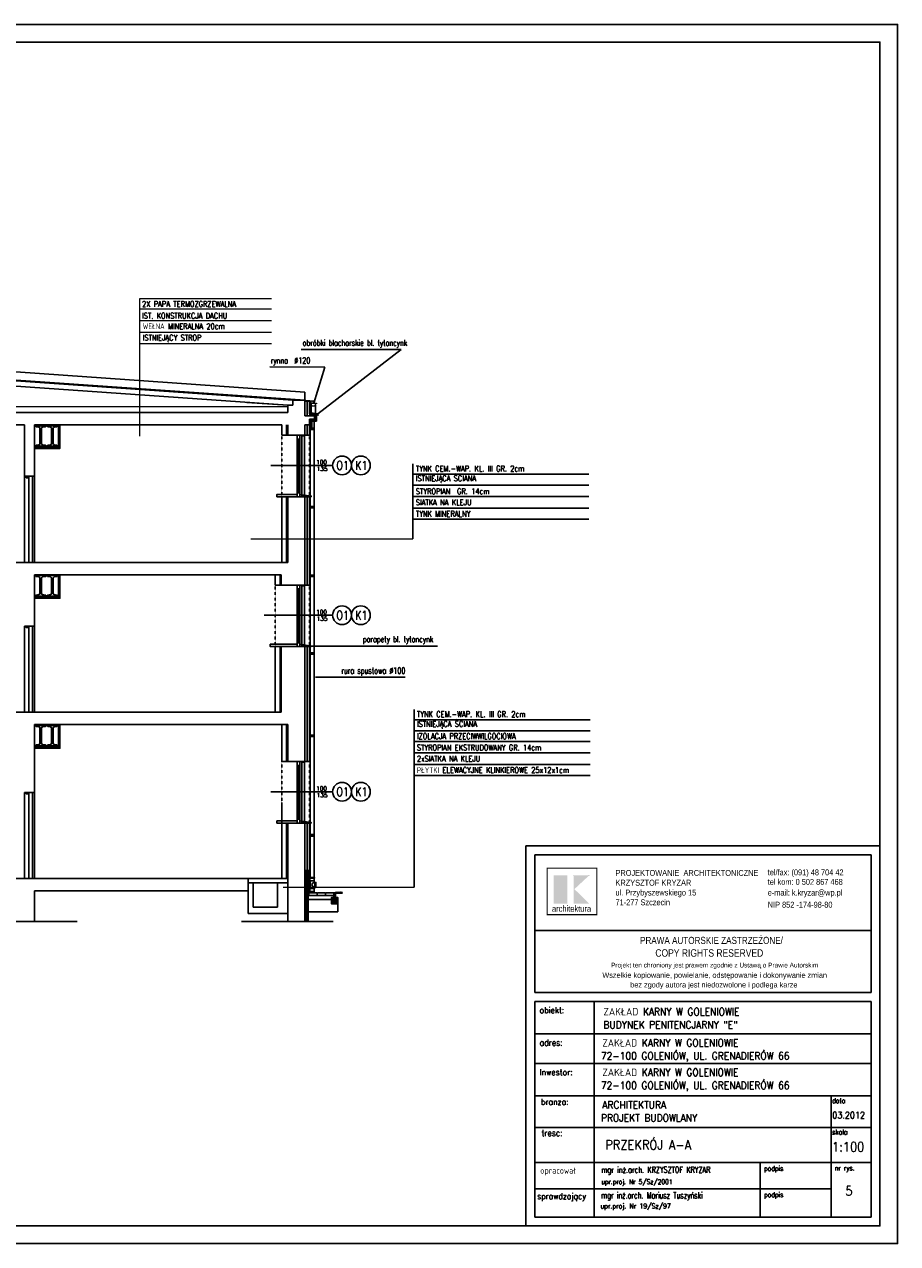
# Model space of a CAD drawing. Header units: millimetres. Extents: x 50026 to 146998, y 1038179 to 1573505.
# Tile 120 of 122: x 67470 to 69598, y 1045686 to 1048656. Entities that reach past the tile are written whole.
import ezdxf

# ---------------------------------------------------------------- set-up
doc = ezdxf.new("R2010")
doc.units = ezdxf.units.MM
doc.header["$LTSCALE"] = 0.025
doc.linetypes.add('CONTINU', pattern=[0])
doc.linetypes.add('HIDDEN', pattern=[0.375, 0.25, -0.125])
for name, color, linetype in [('1', 7, 'Continuous'), ('2', 7, 'Continuous'), ('2D-WYMIARY', 2, 'Continuous'), ('___TABELA', 7, 'Continuous'), ('__opis mały', 1, 'Continuous'), ('__opis pomocnicze', 9, 'Continuous'), ('_w- koty', 7, 'Continuous'), ('KOSTKA', 2, 'Continuous'), ('kraty', 5, 'Continuous'), ('NAPISY', 2, 'Continuous'), ('ocieplenie', 8, 'Continuous'), ('OKNA OPISY', 7, 'Continuous'), ('OKNO', 2, 'Continuous'), ('OTWORY', 3, 'Continuous'), ('parapet', 5, 'Continuous'), ('zA_okna opisy', 7, 'Continuous'), ('ściany', 5, 'Continuous')]:
    doc.layers.add(name, color=color, linetype=linetype)
for name, color, linetype, lineweight in [('A_Kreskowanie', 8, 'Continuous', 5), ('Kreskowanie', 8, 'Continuous', 5), ('w-opis', 7, 'Continuous', 13)]:
    doc.layers.add(name, color=color, linetype=linetype, lineweight=lineweight)
doc.styles.add('BIKTS', font='romans.shx', dxfattribs={"width": 0.7})
doc.styles.add('KS', font='romans.shx', dxfattribs={"width": 0.8, "height": 17.5})
doc.styles.add('ROMANS', font='romans.shx', dxfattribs={"width": 0.7})
doc.styles.get("Standard").update_dxf_attribs({"font": 'ARIALN.TTF'})
doc.linetypes.add('BATTING', pattern='A,0.00254,-2.54,[134,ltypeshp.shx,S=2.54,R=0,X=-2.54,Y=0],-5.08,[134,ltypeshp.shx,S=2.54,R=180,X=2.54,Y=0],-2.54', length=10.16254)

msp = doc.modelspace()

# ---------------------------------------------------------------- hatches: boundary and pattern name
at = {"layer": '___TABELA', "linetype": 'Continuous'}
for points in [[(68792.79214, 1046582.56681), (68759.63261, 1046582.56681), (68759.63261, 1046513.56388), (68792.79214, 1046513.56388)], [(68846.41381, 1046582.65462), (68810.33613, 1046549.17138), (68846.41381, 1046513.50976), (68808.25068, 1046513.50976), (68808.25068, 1046582.65462)]]:
    msp.add_hatch(color=10, dxfattribs=at).paths.add_polyline_path(points, flags=0)
at = {"layer": 'KOSTKA', "linetype": 'Continuous'}
h = msp.add_hatch(dxfattribs=at)
h.set_pattern_fill('DASH', color=8, scale=8, angle=45, style=0)
h.set_pattern_definition([(135, (81609.3894, 1044376.4603), (-9e-17, 1.41421356), [1, -1])])
h.paths.add_polyline_path([(68224.2628, 1046539.20378, -0.4142135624), (68224.8628, 1046539.80378), (68227.6628, 1046539.80378, -0.4142135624), (68228.2628, 1046539.20378), (68228.2628, 1046518.80378), (68224.2628, 1046518.80378)])
h = msp.add_hatch(dxfattribs=at)
h.set_pattern_fill('CORK', color=8, scale=12, angle=45, style=0)
h.set_pattern_definition([(135, (81609.3894, 1044376.4603), (1.06066017, 1.06066017), []), (7e-15, (81608.3287, 1044376.4603), (7e-16, -4.2426407), [2.1213204, -2.1213204]), (7e-15, (81608.0636, 1044376.7255), (7e-16, -4.2426407), [2.1213204, -2.1213204]), (7e-15, (81607.7984, 1044376.9906), (7e-16, -4.2426407), [2.1213204, -2.1213204])])
h.paths.add_polyline_path([(68228.26216, 1046542.38609), (68245.04269, 1046542.38609), (68245.04269, 1046539.24669), (68239.04768, 1046539.23136), (68228.26216, 1046539.23136)])
h = msp.add_hatch(dxfattribs=at)
h.set_pattern_fill('ANSI33', color=8, scale=8, angle=90, style=0)
h.set_pattern_definition([(45, (81609.3894, 1044376.4603), (1.41421356, -1.41421356), []), (45, (81609.3894, 1044377.8745), (1.41421356, -1.41421356), [1, -0.5])])
h.paths.add_polyline_path([(68218.33535, 1046528.41644), (68224.2628, 1046528.41644), (68224.2628, 1046518.80378), (68228.2628, 1046518.80378), (68228.2628, 1046528.41644), (68234.05622, 1046528.41644), (68234.05622, 1046513.5587), (68218.33535, 1046513.5587)])

# ---------------------------------------------------------------- linework, layer by layer
at = {"layer": '1', "color": 7, "linetype": 'Continuous', "ltscale": 5}
for p, q in [((68169.13159, 1047729.18171), (68169.13159, 1047706.81332)), ((68179.13159, 1047728.37305), (68179.13159, 1047706.81332)), ((68166.19292, 1047693.81332), (68166.19292, 1046577.50312)), ((68176.19292, 1047693.81332), (68176.19292, 1046577.50312)), ((68166.19292, 1046568.99913), (68166.19292, 1046552.03632)), ((68176.19292, 1046568.99913), (68176.19292, 1046564.77057)), ((68166.19292, 1046543.53233), (68166.19292, 1046539.80373)), ((68178.18871, 1046564.77057), (68175.69851, 1046564.77057)), ((68178.18871, 1046554.77057), (68175.69851, 1046554.77057)), ((68176.19292, 1046554.77057), (68176.19292, 1046552.03632)), ((68176.19292, 1046543.53233), (68176.19292, 1046539.80373))]:
    msp.add_line(p, q, dxfattribs=at)
at = {"layer": '1', "color": 7, "linetype": 'CONTINU'}
for p, q in [((68166.19292, 1046577.50312), (68176.19292, 1046577.50312)), ((68166.19292, 1046552.03632), (68176.19292, 1046552.03632)), ((68178.18871, 1046564.95285), (68180.58075, 1046564.95285)), ((68178.18871, 1046564.77057), (68178.18871, 1046554.77057)), ((68178.18871, 1046564.30723), (68180.58075, 1046564.30723)), ((68178.18871, 1046563.43358), (68180.58075, 1046563.43358)), ((68178.18871, 1046562.34648), (68180.58075, 1046562.34648)), ((68178.18871, 1046560.57206), (68180.58075, 1046560.57206)), ((68178.18871, 1046558.96908), (68180.58075, 1046558.96908)), ((68178.18871, 1046557.19466), (68180.58075, 1046557.19466)), ((68178.18871, 1046556.10756), (68180.58075, 1046556.10756)), ((68178.18871, 1046555.23391), (68180.58075, 1046555.23391)), ((68178.18871, 1046554.58828), (68180.58075, 1046554.58828))]:
    msp.add_line(p, q, dxfattribs=at)
for points in [[(68165.56291, 1046577.50312), (68176.82292, 1046577.50312, -0.4142135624), (68177.12292, 1046577.20312), (68177.12292, 1046576.10328, -0.4142135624), (68176.82292, 1046575.80328), (68165.56291, 1046575.80328, -0.4142135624), (68165.26291, 1046576.10328), (68165.26291, 1046577.20312, -0.4142135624)], [(68165.92695, 1046575.80328), (68176.45889, 1046575.80328), (68176.45889, 1046569.29913, -0.4142135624), (68176.15889, 1046568.99913), (68166.22695, 1046568.99913, -0.4142135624), (68165.92695, 1046569.29913)], [(68165.56291, 1046552.03632), (68176.82292, 1046552.03632, -0.4142135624), (68177.12292, 1046551.73632), (68177.12292, 1046550.63648, -0.4142135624), (68176.82292, 1046550.33648), (68165.56291, 1046550.33648, -0.4142135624), (68165.26291, 1046550.63648), (68165.26291, 1046551.73632, -0.4142135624)], [(68165.92695, 1046550.33648), (68176.45889, 1046550.33648), (68176.45889, 1046543.83233, -0.4142135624), (68176.15889, 1046543.53233), (68166.22695, 1046543.53233, -0.4142135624), (68165.92695, 1046543.83233)], [(68178.48871, 1046565.58027), (68180.28075, 1046565.58027, -0.4142135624), (68180.58075, 1046565.28027), (68180.58075, 1046554.26087, -0.4142135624), (68180.28075, 1046553.96087), (68178.48871, 1046553.96087, -0.4142135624), (68178.18871, 1046554.26087), (68178.18871, 1046565.28027, -0.4142135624)]]:
    msp.add_lwpolyline(points, format="xyb", close=True, dxfattribs=at)
msp.add_arc((68175.69851, 1046559.77057), 5, 90, 270, dxfattribs=at)
at = {"layer": '2D-WYMIARY', "color": 2}
for points in [[(65397.77902, 1048655.59935), (69597.77902, 1048655.59935), (69597.77902, 1045685.59935), (65397.77902, 1045685.59935)], [(65711.74519, 1048612.61899), (69554.79866, 1048612.61899), (69554.79866, 1045728.57972), (65711.74519, 1045728.57972)]]:
    msp.add_lwpolyline(points, close=True, dxfattribs=at)
at = {"layer": '___TABELA', "color": 7, "linetype": 'Continuous'}
for p, q in [((69554.79866, 1046654.60853), (68691.9685, 1046654.60853)), ((68691.9685, 1046654.60853), (68691.9685, 1046275.60149)), ((69554.79866, 1046275.60149), (69554.79866, 1046654.60853)), ((68713.53926, 1046448.16752), (69533.22791, 1046448.16752))]:
    msp.add_line(p, q, dxfattribs=at)
at = {"layer": '___TABELA', "color": 2, "linetype": 'Continuous'}
for p, q in [((68691.9685, 1046654.60853), (68691.9685, 1045728.57972)), ((68691.9685, 1046654.60853), (69554.79866, 1046654.60853)), ((68713.53926, 1046633.03777), (68713.53926, 1046297.17225)), ((69533.22791, 1046633.03777), (68713.53926, 1046633.03777)), ((69533.22791, 1046297.17225), (69533.22791, 1046633.03777)), ((68713.53926, 1046297.17225), (69533.22791, 1046297.17225))]:
    msp.add_line(p, q, dxfattribs=at)
at = {"layer": '___TABELA', "color": 10, "linetype": 'Continuous'}
for p, q in [((68809.19304, 1046582.65445), (68809.19304, 1046582.65445)), ((68744.10361, 1046486.97707), (68744.10361, 1046486.97707))]:
    msp.add_line(p, q, dxfattribs=at)
at = {"layer": '___TABELA', "color": 254, "linetype": 'Continuous'}
for p, q in [((68844.49307, 1046582.65445), (68844.97028, 1046582.65445)), ((68845.92468, 1046582.65445), (68846.40186, 1046582.65445)), ((68818.82299, 1046507.77018), (68818.89314, 1046507.77018)), ((68843.33103, 1046504.63355), (68843.33103, 1046504.56252))]:
    msp.add_line(p, q, dxfattribs=at)
at = {"layer": '___TABELA', "color": 2}
for p, q in [((68713.53926, 1046275.60149), (69533.22791, 1046275.60149)), ((68713.53926, 1045750.15047), (68713.53926, 1046275.60149)), ((68858.51828, 1046275.60149), (68858.51828, 1045750.15047)), ((69533.22791, 1046275.60149), (69533.22791, 1045750.15047)), ((68713.53926, 1046196.27723), (69533.22791, 1046196.27723)), ((68713.53926, 1046124.51426), (69533.22791, 1046124.51426)), ((68713.53926, 1046045.19), (69533.22791, 1046045.19)), ((69435.81517, 1046045.19), (69435.81517, 1045750.15047)), ((68713.53926, 1045968.78261), (69533.22791, 1045968.78261)), ((68713.53926, 1045882.8068), (69533.22791, 1045882.8068)), ((69263.132, 1045882.8068), (69263.132, 1045750.15047)), ((68713.53926, 1045819.1038), (69435.81517, 1045819.1038)), ((68713.53926, 1045750.15047), (69533.22791, 1045750.15047)), ((68713.53926, 1045750.15047), (69435.81517, 1045750.15047)), ((68713.53926, 1045750.15047), (69435.81517, 1045750.15047))]:
    msp.add_line(p, q, dxfattribs=at)
at = {"layer": '___TABELA', "color": 10, "linetype": 'Continuous', "const_width": 2.88114}
msp.add_lwpolyline([(68744.10361, 1046486.97707), (68864.94026, 1046486.97707), (68864.94026, 1046600.06225), (68744.10361, 1046600.06225)], close=True, dxfattribs=at)
at = {"layer": '__opis pomocnicze', "color": 1}
for p, q in [((68185.10201, 1047707.25734), (68388.21794, 1047863.89387)), ((68202.66751, 1047820.80642), (68068.00287, 1047821.10354)), ((68202.66751, 1047820.80642), (68175.16428, 1047732.82591)), ((68144.49303, 1047140.58757), (68476.47631, 1047141.20375))]:
    msp.add_line(p, q, dxfattribs=at)
at = {"layer": '__opis pomocnicze'}
msp.add_line((68179.2682, 1047065.20806), (68398.1819, 1047065.69107), dxfattribs=at)
at = {"layer": '_w- koty', "color": 1, "linetype": 'ByBlock'}
msp.add_line((68144.66363, 1047863.89387), (68388.21794, 1047863.89387), dxfattribs=at)
at = {"layer": 'A_Kreskowanie', "color": 2, "linetype": 'CONTINU'}
msp.add_line((68169.16428, 1047732.82591), (68181.16428, 1047732.82591), dxfattribs=at)
for centre in [(68169.16428, 1047732.05856), (68181.16428, 1047732.05856)]:
    msp.add_circle(centre, 0.76735, dxfattribs=at)
msp.add_arc((68174.39693, 1047732.05856), 6, 180, 0, dxfattribs=at)
at = {"layer": 'KOSTKA', "color": 7, "linetype": 'Continuous'}
msp.add_line((68228.2628, 1046539.20378), (68245.05072, 1046539.24671), dxfattribs=at)
at = {"layer": 'KOSTKA', "color": 2, "linetype": 'Continuous'}
for p, q in [((68218.33535, 1046523.80378), (68161.2628, 1046523.80378)), ((68234.05622, 1046513.5587), (68234.06339, 1046493.85715)), ((68234.06339, 1046493.85715), (68161.2628, 1046493.83064))]:
    msp.add_line(p, q, dxfattribs=at)
for points in [[(68182.81478, 1046533.80378), (68163.81478, 1046533.80378, -0.4142135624), (68163.31478, 1046534.30378), (68163.31478, 1046539.30378, -0.4142135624), (68163.81478, 1046539.80378), (68182.81478, 1046539.80378, -0.4142135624), (68183.31478, 1046539.30378), (68183.31478, 1046534.30378, -0.4142135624)], [(68203.28879, 1046533.80378), (68184.28879, 1046533.80378, -0.4142135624), (68183.78879, 1046534.30378), (68183.78879, 1046539.30378, -0.4142135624), (68184.28879, 1046539.80378), (68203.28879, 1046539.80378, -0.4142135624), (68203.78879, 1046539.30378), (68203.78879, 1046534.30378, -0.4142135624)], [(68223.7628, 1046533.80378), (68204.7628, 1046533.80378, -0.4142135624), (68204.2628, 1046534.30378), (68204.2628, 1046539.30378, -0.4142135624), (68204.7628, 1046539.80378), (68223.7628, 1046539.80378, -0.4142135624), (68224.2628, 1046539.30378), (68224.2628, 1046534.30378, -0.4142135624)]]:
    msp.add_lwpolyline(points, format="xyb", close=True, dxfattribs=at)
at = {"layer": 'KOSTKA', "color": 6, "linetype": 'Continuous'}
msp.add_lwpolyline([(68228.2628, 1046518.80378), (68224.2628, 1046518.80378), (68224.2628, 1046539.20378, -0.4142135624), (68224.8628, 1046539.80378), (68227.6628, 1046539.80378, -0.4142135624), (68228.2628, 1046539.20378)], format="xyb", close=True, dxfattribs=at)
at = {"layer": 'KOSTKA', "color": 2, "linetype": 'Continuous'}
msp.add_lwpolyline([(68224.2628, 1046528.41644), (68218.33535, 1046528.41644), (68218.33535, 1046513.5587), (68234.05622, 1046513.5587), (68234.05622, 1046528.41644), (68228.2628, 1046528.41644)], dxfattribs=at)
at = {"layer": 'kraty', "color": 7}
for p, q in [((68146.50255, 1047506.48765), (68146.50255, 1047653.1199)), ((68146.50255, 1047653.1199), (68152.90255, 1047653.1199)), ((68152.90255, 1047506.48765), (68152.90255, 1047653.1199)), ((68146.50255, 1047506.48765), (68152.90255, 1047506.48765)), ((68146.50255, 1047141.48765), (68146.50255, 1047288.1199)), ((68146.50255, 1047288.1199), (68152.90255, 1047288.1199)), ((68152.90255, 1047141.48765), (68152.90255, 1047288.1199)), ((68146.50255, 1047141.48765), (68152.90255, 1047141.48765)), ((68146.50255, 1046711.48765), (68146.50255, 1046858.1199)), ((68146.50255, 1046858.1199), (68152.90255, 1046858.1199)), ((68152.90255, 1046711.48765), (68152.90255, 1046858.1199)), ((68146.50255, 1046711.48765), (68152.90255, 1046711.48765))]:
    msp.add_line(p, q, dxfattribs=at)
at = {"layer": 'Kreskowanie', "color": 2}
msp.add_line((68174.61969, 1047733.85724), (68174.61969, 1047737.8907), dxfattribs=at)
msp.add_lwpolyline([(68174.61969, 1047733.85724), (68173.45993, 1047735.85854)], dxfattribs=at)
at = {"layer": 'NAPISY', "color": 7, "linetype": 'Continuous', "ltscale": 0.2}
for p, q in [((68417.052, 1047402.11103), (68417.052, 1047585.26102)), ((68417.052, 1047559.82918), (68845.73277, 1047559.82918)), ((68417.052, 1047532.9595), (68845.73277, 1047532.9595)), ((68417.052, 1047505.17666), (68845.73277, 1047505.17666)), ((68417.052, 1047477.39382), (68845.73277, 1047477.39382)), ((68417.052, 1047450.52414), (68845.73277, 1047450.52414)), ((68419.66218, 1046553.85628), (68419.66218, 1046986.88181)), ((68419.66218, 1046961.44996), (68848.34295, 1046961.44996)), ((68419.66218, 1046934.58028), (68848.34295, 1046934.58028)), ((68419.66218, 1046908.62375), (68848.34295, 1046908.62375)), ((68419.66218, 1046880.84092), (68848.34295, 1046880.84092)), ((68419.66218, 1046853.05808), (68848.34295, 1046853.05808)), ((68419.66218, 1046826.1884), (68848.34295, 1046826.1884))]:
    msp.add_line(p, q, dxfattribs=at)
at = {"layer": 'ocieplenie', "linetype": 'BATTING', "ltscale": 20}
for p, q in [((68159.2628, 1047701.81332), (68159.2628, 1047737.77328)), ((68159.2628, 1047654.80378), (68159.2628, 1047679.80378)), ((68159.2628, 1047289.80378), (68159.2628, 1047504.80378)), ((68159.2628, 1046859.80378), (68159.2628, 1047139.80378)), ((68159.2628, 1046594.80378), (68159.2628, 1046709.80378))]:
    msp.add_line(p, q, dxfattribs=at)
at = {"layer": 'ocieplenie', "linetype": 'BATTING', "ltscale": 40}
msp.add_line((66374.2628, 1047723.43771), (68112.2628, 1047724.98306), dxfattribs=at)
at = {"layer": 'ocieplenie', "linetype": 'BATTING', "ltscale": 8}
for p, q in [((68164.2628, 1047704.27756), (68179.72705, 1047704.27756)), ((68179.72705, 1047691.34907), (68179.72705, 1047704.27756)), ((68167.72705, 1047691.34907), (68179.72705, 1047691.34907)), ((68167.72705, 1047691.34907), (68167.72705, 1047674.80378))]:
    msp.add_line(p, q, dxfattribs=at)
at = {"layer": 'ocieplenie', "linetype": 'BATTING', "ltscale": 12}
msp.add_line((68157.24106, 1046470.26797), (68157.24106, 1046594.80378), dxfattribs=at)
at = {"layer": 'OKNA OPISY'}
for p, q in [((68221.3309, 1047581.28872), (68070.73006, 1047581.28872)), ((68221.3309, 1047216.28872), (68054.73006, 1047216.28872)), ((68221.3309, 1046786.28872), (68070.73006, 1046786.28872))]:
    msp.add_line(p, q, dxfattribs=at)
at = {"layer": 'OKNO', "color": 1}
for p, q in [((68135.2628, 1047507.77367), (68135.2628, 1047654.80378)), ((68138.2628, 1047514.28391), (68138.2628, 1047645.32364)), ((68141.2628, 1047507.77367), (68141.2628, 1047654.80378)), ((68135.2628, 1047142.77367), (68135.2628, 1047289.80378)), ((68141.2628, 1047142.77367), (68141.2628, 1047289.80378)), ((68138.2628, 1047149.28391), (68138.2628, 1047280.32364)), ((68135.2628, 1046712.77367), (68135.2628, 1046859.80378)), ((68138.2628, 1046719.28391), (68138.2628, 1046850.32364)), ((68141.2628, 1046712.77367), (68141.2628, 1046859.80378))]:
    msp.add_line(p, q, dxfattribs=at)
at = {"layer": 'OKNO', "color": 2}
for points in [[(68141.2628, 1047654.80378), (68135.2628, 1047654.80378), (68135.2628, 1047645.32364), (68141.2628, 1047645.32364)], [(68141.2628, 1047514.28391), (68135.2628, 1047514.28391), (68135.2628, 1047504.80378), (68141.2628, 1047504.80378)], [(68141.2628, 1047289.80378), (68135.2628, 1047289.80378), (68135.2628, 1047280.32364), (68141.2628, 1047280.32364)], [(68141.2628, 1047149.28391), (68135.2628, 1047149.28391), (68135.2628, 1047139.80378), (68141.2628, 1047139.80378)], [(68141.2628, 1046859.80378), (68135.2628, 1046859.80378), (68135.2628, 1046850.32364), (68141.2628, 1046850.32364)], [(68141.2628, 1046719.28391), (68135.2628, 1046719.28391), (68135.2628, 1046709.80378), (68141.2628, 1046709.80378)]]:
    msp.add_lwpolyline(points, close=True, dxfattribs=at)
for points in [[(68135.2628, 1047504.80378), (68141.2628, 1047504.80378)], [(68135.2628, 1047139.80378), (68141.2628, 1047139.80378)], [(68135.2628, 1046709.80378), (68141.2628, 1046709.80378)]]:
    msp.add_lwpolyline(points, dxfattribs=at)
at = {"layer": 'OTWORY', "color": 7, "linetype": 'HIDDEN'}
for p, q in [((68097.2628, 1047504.80378), (68097.2628, 1047654.80378)), ((68165.2628, 1047504.80378), (68165.2628, 1047654.80378)), ((68081.2628, 1047139.80378), (68081.2628, 1047289.80378)), ((68165.2628, 1047139.80378), (68165.2628, 1047289.80378)), ((68097.2628, 1046709.80378), (68097.2628, 1046859.80378)), ((68165.2628, 1046709.80378), (68165.2628, 1046859.80378))]:
    msp.add_line(p, q, dxfattribs=at)
at = {"layer": 'parapet', "color": 2}
for points in [[(68135.2628, 1047504.80378), (68085.34182, 1047504.80378), (68085.34182, 1047510.47002), (68135.2628, 1047510.47002)], [(68169.15333, 1047504.80378), (68141.2628, 1047504.80378), (68141.2628, 1047510.47002), (68169.15333, 1047506.36035)], [(68135.2628, 1047139.80378), (68069.34182, 1047139.80378), (68069.34182, 1047145.47002), (68135.2628, 1047145.47002)], [(68169.15333, 1047139.80378), (68141.2628, 1047139.80378), (68141.2628, 1047145.47002), (68169.15333, 1047141.36035)], [(68135.2628, 1046709.80378), (68085.34182, 1046709.80378), (68085.34182, 1046715.47002), (68135.2628, 1046715.47002)], [(68169.15333, 1046709.80378), (68141.2628, 1046709.80378), (68141.2628, 1046715.47002), (68169.15333, 1046711.36035)]]:
    msp.add_lwpolyline(points, close=True, dxfattribs=at)
at = {"layer": 'w-opis', "linetype": 'Continuous', "ltscale": 0.2}
for p, q in [((67751.68513, 1047652.45383), (67751.68513, 1047987.91584)), ((67751.68513, 1047987.91584), (68072.67505, 1047987.91584)), ((67751.68513, 1047962.87247), (68072.67505, 1047962.87247)), ((67751.68513, 1047934.17647), (68072.67505, 1047934.17647)), ((67751.68513, 1047905.48048), (68072.67505, 1047905.48048)), ((67751.68513, 1047878.6108), (68072.67505, 1047878.6108))]:
    msp.add_line(p, q, dxfattribs=at)
at = {"layer": 'w-opis', "color": 7, "linetype": 'ByBlock'}
for p, q in [((68022.16277, 1047402.11103), (68417.052, 1047402.11103)), ((68100.42342, 1046553.85628), (68419.66218, 1046553.85628))]:
    msp.add_line(p, q, dxfattribs=at)
at = {"layer": 'zA_okna opisy', "color": 7, "linetype": 'Continuous'}
for centre in [(68244.24275, 1047581.28872), (68290.06645, 1047581.28872), (68244.24275, 1047216.28872), (68290.06645, 1047216.28872), (68244.24275, 1046786.28872), (68290.06645, 1046786.28872)]:
    msp.add_circle(centre, 22.91185, dxfattribs=at)
at = {"layer": 'ściany', "color": 2}
for p, q in [((67243.2628, 1047823.50378), (68153.2628, 1047759.80378)), ((67243.2628, 1047801.47378), (68124.2628, 1047739.80378)), ((67243.2628, 1047788.63378), (68112.2628, 1047727.80378)), ((68153.2628, 1047759.80378), (68153.2628, 1047739.80378)), ((68174.61969, 1047737.8907), (68147.10346, 1047740.23493)), ((68165.2628, 1047737.77328), (68153.2628, 1047737.77328)), ((68167.7664, 1047737.18986), (68167.7664, 1047709.1522)), ((68167.7664, 1047709.1522), (68185.10201, 1047707.25734)), ((68185.78067, 1047702.49277), (68184.22234, 1047705.48714)), ((68185.10201, 1047707.25734), (68185.78067, 1047702.49277))]:
    msp.add_line(p, q, dxfattribs=at)
at = {"layer": 'ściany'}
for p, q in [((67243.2628, 1047803.50378), (68153.2628, 1047739.80378)), ((68012.2628, 1047734.80378), (68112.2628, 1047727.80378)), ((68112.2628, 1047727.80378), (68112.2628, 1047709.80378)), ((68124.2628, 1047727.80378), (68112.2628, 1047727.80378)), ((68124.2628, 1047739.80378), (68124.2628, 1047727.80378)), ((68153.2628, 1047739.80378), (68124.2628, 1047739.80378)), ((68153.2628, 1047701.81332), (68153.2628, 1047739.80378)), ((68165.2628, 1047737.77328), (68165.2628, 1047706.81332)), ((66374.2628, 1047709.80378), (68112.2628, 1047709.80378)), ((68177.2628, 1047701.81332), (68153.2628, 1047701.81332)), ((68182.2628, 1047706.81332), (68165.2628, 1047706.81332)), ((68177.2628, 1047693.81332), (68177.2628, 1047701.81332)), ((68182.2628, 1047688.81332), (68182.2628, 1047706.81332)), ((67018.2628, 1047679.80378), (67470.2628, 1047679.80378)), ((67470.2628, 1047679.80378), (67470.2628, 1047554.80378)), ((67495.2628, 1047679.80378), (67495.2628, 1047554.80378)), ((67495.2628, 1047679.80378), (68097.2628, 1047679.80378)), ((68097.2628, 1047679.80378), (68097.2628, 1047654.80378)), ((68153.2628, 1047679.80378), (68153.2628, 1047654.80378)), ((68165.2628, 1047679.80378), (68153.2628, 1047679.80378)), ((68165.2628, 1047693.81332), (68165.2628, 1047654.80378)), ((68165.2628, 1047679.80378), (68165.2628, 1047693.81332)), ((68177.2628, 1047693.81332), (68165.2628, 1047693.81332)), ((68170.2628, 1047674.80378), (68165.2628, 1047674.80378)), ((68182.2628, 1047688.81332), (68170.2628, 1047688.81332)), ((68170.2628, 1047674.80378), (68170.2628, 1047688.81332)), ((68165.2628, 1047654.80378), (68097.2628, 1047654.80378)), ((68165.2628, 1047654.80378), (68097.2628, 1047654.80378)), ((67470.2628, 1047554.80378), (67495.2628, 1047554.80378)), ((67495.2628, 1047554.80378), (67470.2628, 1047554.80378)), ((68165.2628, 1047504.80378), (68097.2628, 1047504.80378)), ((68097.2628, 1047504.80378), (68097.2628, 1047344.80378)), ((68153.2628, 1047504.80378), (68153.2628, 1047289.80378)), ((68165.2628, 1047289.80378), (68165.2628, 1047504.80378)), ((66374.2628, 1047344.80378), (67495.2628, 1047344.80378)), ((67495.2628, 1047344.80378), (68112.2628, 1047344.80378)), ((67495.2628, 1047314.80378), (67495.2628, 1047189.80378)), ((67495.2628, 1047314.80378), (68096.2628, 1047314.80378)), ((68081.2628, 1047314.80378), (68081.2628, 1047289.80378)), ((68165.2628, 1047289.80378), (68081.2628, 1047289.80378)), ((68165.2628, 1047289.80378), (68081.2628, 1047289.80378)), ((67470.2628, 1047189.80378), (67495.2628, 1047189.80378)), ((67495.2628, 1047189.80378), (67470.2628, 1047189.80378)), ((68165.2628, 1047139.80378), (68081.2628, 1047139.80378)), ((68081.2628, 1047139.80378), (68081.2628, 1046979.80378)), ((68153.2628, 1047139.80378), (68153.2628, 1046859.80378)), ((68165.2628, 1046859.80378), (68165.2628, 1047139.80378)), ((66390.2628, 1046979.80378), (67495.2628, 1046979.80378)), ((67495.2628, 1046979.80378), (68096.2628, 1046979.80378)), ((67495.2628, 1046949.80378), (67495.2628, 1046784.80378)), ((67495.2628, 1046949.80378), (68112.2628, 1046949.80378)), ((68097.2628, 1046949.80378), (68097.2628, 1046859.80378)), ((68165.2628, 1046859.80378), (68097.2628, 1046859.80378)), ((68165.2628, 1046859.80378), (68097.2628, 1046859.80378)), ((67470.2628, 1046784.80378), (67495.2628, 1046784.80378)), ((67495.2628, 1046784.80378), (67470.2628, 1046784.80378)), ((68097.2628, 1046759.80378), (68097.2628, 1046709.80378)), ((68097.2628, 1046709.80378), (68097.2628, 1046574.80378)), ((68165.2628, 1046709.80378), (68097.2628, 1046709.80378)), ((68097.2628, 1046709.80378), (68097.2628, 1046699.80378)), ((68153.2628, 1046709.80378), (68153.2628, 1046470.26797)), ((68165.2628, 1046594.80378), (68165.2628, 1046709.80378)), ((66403.2628, 1046574.80378), (67495.2628, 1046574.80378)), ((67495.2628, 1046574.80378), (68112.2628, 1046574.80378)), ((68015.2628, 1046574.80378), (68015.2628, 1046489.80378)), ((68112.2628, 1046574.80378), (68112.2628, 1046470.26797)), ((68153.2628, 1046594.80378), (68165.2628, 1046594.80378)), ((68161.2628, 1046594.80378), (68161.2628, 1046470.26797)), ((68164.2628, 1046594.80378), (68164.2628, 1046539.80378)), ((67495.2628, 1046544.80378), (67495.2628, 1046470.26797)), ((67495.2628, 1046544.80378), (68015.2628, 1046544.80378)), ((68015.2628, 1046564.80378), (68112.2628, 1046564.80378)), ((68027.2628, 1046564.80378), (68027.2628, 1046504.80378)), ((68087.2628, 1046564.80378), (68087.2628, 1046504.80378)), ((68015.2628, 1046489.80378), (68112.2628, 1046489.80378)), ((68027.2628, 1046504.80378), (68087.2628, 1046504.80378)), ((67598.74253, 1046470.26797), (67375.32953, 1046470.26797)), ((68222.36791, 1046470.26797), (67998.95491, 1046470.26797))]:
    msp.add_line(p, q, dxfattribs=at)
at = {"layer": 'ściany', "color": 7}
for p, q in [((68109.2628, 1047679.80378), (68109.2628, 1047654.80378)), ((68112.2628, 1047679.80378), (68112.2628, 1047654.80378)), ((67470.2628, 1047554.80378), (67470.2628, 1047344.80378)), ((67495.2628, 1047554.80378), (67495.2628, 1047344.80378)), ((68109.2628, 1047504.80378), (68109.2628, 1047344.80378)), ((68112.2628, 1047504.80378), (68112.2628, 1047344.80378)), ((68093.2628, 1047314.80378), (68093.2628, 1047289.80378)), ((68096.2628, 1047314.80378), (68096.2628, 1047289.80378)), ((67470.2628, 1047189.80378), (67470.2628, 1046979.80378)), ((67495.2628, 1047189.80378), (67495.2628, 1046979.80378)), ((68093.2628, 1047139.80378), (68093.2628, 1046979.80378)), ((68096.2628, 1047139.80378), (68096.2628, 1046979.80378)), ((68109.2628, 1046949.80378), (68109.2628, 1046859.80378)), ((68112.2628, 1046949.80378), (68112.2628, 1046859.80378)), ((67470.2628, 1046784.80378), (67470.2628, 1046574.80378)), ((67495.2628, 1046784.80378), (67495.2628, 1046574.80378)), ((68109.2628, 1046709.80378), (68109.2628, 1046574.80378)), ((68112.2628, 1046709.80378), (68112.2628, 1046574.80378))]:
    msp.add_line(p, q, dxfattribs=at)
at = {"layer": 'ściany', "color": 1}
for p, q in [((68166.19292, 1047671.96351), (68176.19292, 1047671.96351)), ((68166.19292, 1047668.64976), (68176.19292, 1047668.64976)), ((68166.19292, 1047481.29531), (68176.19292, 1047481.29531)), ((68166.19292, 1047477.98156), (68176.19292, 1047477.98156)), ((68166.19292, 1047313.58235), (68176.19292, 1047313.58235)), ((68166.19292, 1047310.26859), (68176.19292, 1047310.26859)), ((68166.19292, 1047124.80078), (68176.19292, 1047124.80078)), ((68166.19292, 1047121.48703), (68176.19292, 1047121.48703)), ((68166.19292, 1046924.48611), (68176.19292, 1046924.48611)), ((68166.19292, 1046921.17236), (68176.19292, 1046921.17236)), ((68166.19292, 1046681.81923), (68176.19292, 1046681.81923)), ((68166.19292, 1046678.50547), (68176.19292, 1046678.50547))]:
    msp.add_line(p, q, dxfattribs=at)
at = {"layer": 'ściany', "color": 2}
for points in [[(67495.2628, 1047679.80378), (67553.46902, 1047679.80378), (67553.46902, 1047626.04091), (67495.2628, 1047626.04091)], [(67495.2628, 1047314.80378), (67553.46902, 1047314.80378), (67553.46902, 1047261.04091), (67495.2628, 1047261.04091)], [(67495.2628, 1046949.80378), (67553.46902, 1046949.80378), (67553.46902, 1046896.04091), (67495.2628, 1046896.04091)]]:
    msp.add_lwpolyline(points, close=True, dxfattribs=at)
for points in [[(67557.01916, 1047679.80378), (67557.01916, 1047622.49076), (67495.2628, 1047622.49076)], [(67557.01916, 1047314.80378), (67557.01916, 1047257.49076), (67495.2628, 1047257.49076)], [(67557.01916, 1046949.80378), (67557.01916, 1046892.49076), (67495.2628, 1046892.49076)]]:
    msp.add_lwpolyline(points, dxfattribs=at)
at = {"layer": 'ściany', "color": 6}
for points in [[(67499.00539, 1047630.53189), (67505.73301, 1047631.5083, 0.3726025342), (67508.30212, 1047634.4772), (67508.30212, 1047671.61025, 0.3726025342), (67505.73301, 1047674.57915), (67499.00539, 1047675.55555, -0.3726025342), (67497.72084, 1047677.04), (67497.72084, 1047678.04372), (67522.72084, 1047678.04372), (67522.72084, 1047677.04, -0.3726025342), (67521.43628, 1047675.55555), (67514.70867, 1047674.57915, 0.3726025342), (67512.13956, 1047671.61025), (67512.13956, 1047634.4772, 0.3726025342), (67514.70867, 1047631.5083), (67521.43628, 1047630.53189, -0.3726025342), (67522.72084, 1047629.04745), (67522.72084, 1047628.04372), (67497.72084, 1047628.04372), (67497.72084, 1047629.04745, -0.3726025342)], [(67527.18426, 1047630.53189), (67533.91187, 1047631.5083, 0.3726025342), (67536.48098, 1047634.4772), (67536.48098, 1047671.61025, 0.3726025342), (67533.91187, 1047674.57915), (67527.18426, 1047675.55555, -0.3726025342), (67525.8997, 1047677.04), (67525.8997, 1047678.04372), (67550.8997, 1047678.04372), (67550.8997, 1047677.04, -0.3726025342), (67549.61515, 1047675.55555), (67542.88754, 1047674.57915, 0.3726025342), (67540.31842, 1047671.61025), (67540.31842, 1047634.4772, 0.3726025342), (67542.88754, 1047631.5083), (67549.61515, 1047630.53189, -0.3726025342), (67550.8997, 1047629.04745), (67550.8997, 1047628.04372), (67525.8997, 1047628.04372), (67525.8997, 1047629.04745, -0.3726025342)], [(67499.00539, 1047265.53189), (67505.73301, 1047266.5083, 0.3726025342), (67508.30212, 1047269.4772), (67508.30212, 1047306.61025, 0.3726025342), (67505.73301, 1047309.57915), (67499.00539, 1047310.55555, -0.3726025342), (67497.72084, 1047312.04), (67497.72084, 1047313.04372), (67522.72084, 1047313.04372), (67522.72084, 1047312.04, -0.3726025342), (67521.43628, 1047310.55555), (67514.70867, 1047309.57915, 0.3726025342), (67512.13956, 1047306.61025), (67512.13956, 1047269.4772, 0.3726025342), (67514.70867, 1047266.5083), (67521.43628, 1047265.53189, -0.3726025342), (67522.72084, 1047264.04745), (67522.72084, 1047263.04372), (67497.72084, 1047263.04372), (67497.72084, 1047264.04745, -0.3726025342)], [(67527.18426, 1047265.53189), (67533.91187, 1047266.5083, 0.3726025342), (67536.48098, 1047269.4772), (67536.48098, 1047306.61025, 0.3726025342), (67533.91187, 1047309.57915), (67527.18426, 1047310.55555, -0.3726025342), (67525.8997, 1047312.04), (67525.8997, 1047313.04372), (67550.8997, 1047313.04372), (67550.8997, 1047312.04, -0.3726025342), (67549.61515, 1047310.55555), (67542.88754, 1047309.57915, 0.3726025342), (67540.31842, 1047306.61025), (67540.31842, 1047269.4772, 0.3726025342), (67542.88754, 1047266.5083), (67549.61515, 1047265.53189, -0.3726025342), (67550.8997, 1047264.04745), (67550.8997, 1047263.04372), (67525.8997, 1047263.04372), (67525.8997, 1047264.04745, -0.3726025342)], [(67499.00539, 1046900.53189), (67505.73301, 1046901.5083, 0.3726025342), (67508.30212, 1046904.4772), (67508.30212, 1046941.61025, 0.3726025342), (67505.73301, 1046944.57915), (67499.00539, 1046945.55555, -0.3726025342), (67497.72084, 1046947.04), (67497.72084, 1046948.04372), (67522.72084, 1046948.04372), (67522.72084, 1046947.04, -0.3726025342), (67521.43628, 1046945.55555), (67514.70867, 1046944.57915, 0.3726025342), (67512.13956, 1046941.61025), (67512.13956, 1046904.4772, 0.3726025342), (67514.70867, 1046901.5083), (67521.43628, 1046900.53189, -0.3726025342), (67522.72084, 1046899.04745), (67522.72084, 1046898.04372), (67497.72084, 1046898.04372), (67497.72084, 1046899.04745, -0.3726025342)], [(67527.18426, 1046900.53189), (67533.91187, 1046901.5083, 0.3726025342), (67536.48098, 1046904.4772), (67536.48098, 1046941.61025, 0.3726025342), (67533.91187, 1046944.57915), (67527.18426, 1046945.55555, -0.3726025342), (67525.8997, 1046947.04), (67525.8997, 1046948.04372), (67550.8997, 1046948.04372), (67550.8997, 1046947.04, -0.3726025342), (67549.61515, 1046945.55555), (67542.88754, 1046944.57915, 0.3726025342), (67540.31842, 1046941.61025), (67540.31842, 1046904.4772, 0.3726025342), (67542.88754, 1046901.5083), (67549.61515, 1046900.53189, -0.3726025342), (67550.8997, 1046899.04745), (67550.8997, 1046898.04372), (67525.8997, 1046898.04372), (67525.8997, 1046899.04745, -0.3726025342)]]:
    msp.add_lwpolyline(points, format="xyb", close=True, dxfattribs=at)
at = {"layer": 'ściany', "color": 7}
for points in [[(67481.334, 1047554.80378), (67474.6407, 1047554.80378), (67474.6407, 1047551.06879), (67481.334, 1047551.06879)], [(67490.35643, 1047554.80378), (67481.334, 1047554.80378), (67481.334, 1047344.80378), (67490.35643, 1047344.80378)], [(67481.334, 1047189.80378), (67474.6407, 1047189.80378), (67474.6407, 1047186.06879), (67481.334, 1047186.06879)], [(67490.35643, 1047189.80378), (67481.334, 1047189.80378), (67481.334, 1046979.80378), (67490.35643, 1046979.80378)], [(67481.334, 1046784.80378), (67474.6407, 1046784.80378), (67474.6407, 1046781.06879), (67481.334, 1046781.06879)], [(67490.35643, 1046784.80378), (67481.334, 1046784.80378), (67481.334, 1046574.80378), (67490.35643, 1046574.80378)]]:
    msp.add_lwpolyline(points, close=True, dxfattribs=at)

# ---------------------------------------------------------------- texts
at = {"layer": '2', "color": 2, "style": 'ROMANS', "width": 0.7}
for s, height, p in [('mgr inż.arch. KRZYSZTOF KRYZAR', 14.8176, (68875.82593, 1045858.18717)), ('mgr inż.arch. Mariusz Tuszyński', 15.435, (68875.35568, 1045795.51903))]:
    msp.add_text(s, height=height, dxfattribs=at).set_placement(p)
at = {"layer": '2', "color": 7, "style": 'ROMANS', "width": 0.9}
for s, height, p in [('upr.proj. Nr 5/Sz/2001', 11.85408, (68875.82593, 1045830.28272)), ('sprawdzający', 14.8176, (68719.6647, 1045793.62737))]:
    msp.add_text(s, height=height, dxfattribs=at).set_placement(p)
at = {"layer": '2', "color": 0, "style": 'ROMANS', "width": 0.9}
msp.add_text('upr.proj. Nr 19/Sz/97', height=12.348, dxfattribs=at).set_placement((68873.791, 1045770.9667))
at = {"layer": '___TABELA', "color": 7, "style": 'ROMANS', "width": 0.9}
for s, height, p in [('obiekt:', 15.12, (68725.51935, 1046246.80246)), ('adres:', 15.12, (68725.51935, 1046167.47819)), ('Inwestor:', 15.12, (68725.51935, 1046095.71523)), ('branza:', 15.12, (68728.56857, 1046023.38652)), ('data', 12.096, (69438.22061, 1046027.63056)), ('tresc:', 15.12, (68730.0932, 1045947.60802)), ('skala', 12.096, (69438.22061, 1045951.22318)), ('opracował', 15.12, (68727.04394, 1045855.97821)), ('podpis', 12.096, (69272.18402, 1045862.6222)), ('nr rys.', 12.096, (69444.4678, 1045863.81579)), ('podpis', 12.096, (69272.18402, 1045798.9192))]:
    msp.add_text(s, height=height, dxfattribs=at).set_placement(p)
at = {"layer": '___TABELA', "color": 2, "style": 'ROMANS', "width": 0.9}
for s, height, p in [('ZAKŁAD KARNY W GOLENIOWIE', 18.05895, (68881.01709, 1046241.50542)), ('BUDYNEK PENITENCJARNY "E"', 18.05895, (68881.01709, 1046209.64842)), ('ZAKŁAD KARNY W GOLENIOWIE', 18.05895, (68878.33879, 1046165.56398)), ('72-100 GOLENIÓW, UL. GRENADIERÓW 66', 18.05895, (68874.79423, 1046133.82804)), ('ZAKŁAD KARNY W GOLENIOWIE', 18.05895, (68878.33879, 1046093.80101)), ('72-100 GOLENIÓW, UL. GRENADIERÓW 66', 18.05895, (68874.79423, 1046062.06508)), ('ARCHITEKTURA ', 18.05895, (68878.33879, 1046014.47674)), ('03.2012', 15.876, (69438.66375, 1045990.69095)), ('PROJEKT BUDOWLANY', 18.05895, (68874.79423, 1045982.74081))]:
    msp.add_text(s, height=height, dxfattribs=at).set_placement(p)
at = {"layer": '___TABELA', "color": 6, "style": 'ROMANS', "width": 0.9}
for s, p in [('PRZEKRÓJ A-A', (68885.56565, 1045914.83292)), ('1:100', (69437.9972, 1045910.01471)), ('5', (69470.2621, 1045802.86723))]:
    msp.add_text(s, height=22.68, dxfattribs=at).set_placement(p)
at = {"layer": '___TABELA', "color": 7}
for s, insert, char_height, width, attachment_point in [('tel/fax: (091) 48 704 42', (69281.30119, 1046587.77039), 14.3505912, 406.2712152, 4), ('PROJEKTOWANIE  ARCHITEKTONICZNE\\PKRZYSZTOF KRYZAR\\Pul. Przybyszewskiego 15\\P71-277 Szczecin', (68910.46373, 1046552.6811), 14.3505912, 456.8593973, 4), ('tel kom: 0 502 867 468', (69281.30119, 1046566.6891), 14.3505912, 406.2712152, 4), ('e-mail: k.kryzar@wp.pl', (69281.30119, 1046538.43928), 14.3505912, 462.6139934, 4), ('NIP 852 -174-98-80', (69281.30119, 1046511.11115), 14.3505912, 454.3195083, 4), ('PRAWA AUTORSKIE ZASTRZEŻONE/', (69144.27126, 1046424.09141), 17.2566031, 638.5662182, 5), ('COPY RIGHTS RESERVED', (69138.97384, 1046393.4405), 18.1194333, 476.616593, 5), ('Projekt ten chroniony jest prawem zgodnie z Ustawą o Prawie Autorskim', (69152.10099, 1046362.25312), 11.4648979, 877.1234568, 5), ('Wszelkie kopiowanie, powielanie, odstępowanie i dokonywanie zmian', (69152.07268, 1046337.5477), 12.9424523, 877.0668539, 5), ('bez zgody autora jest niedozwolone i podlega karze', (69150.09087, 1046314.10875), 12.9424523, 816.4799989, 5)]:
    msp.add_mtext(s, dxfattribs=dict(at, insert=insert, char_height=char_height, width=width, attachment_point=attachment_point))
at = {"layer": '___TABELA', "color": 10, "insert": (68803.46146, 1046509.33111), "char_height": 15.3150793, "width": 129.2952226, "attachment_point": 2}
msp.add_mtext('architektura', dxfattribs=at)
at = {"layer": '__opis mały', "color": 7, "style": 'BIKTS', "width": 0.65}
for s, p in [('obróbki blacharskie bl. tytancynk', (68148.21212, 1047872.57004)), ('rynna  %%C120', (68070.40269, 1047829.31237)), ('parapety bl. tytancynk', (68294.85302, 1047150.45871)), ('rura spustowa %%C100', (68242.56779, 1047073.89989))]:
    msp.add_text(s, height=15, dxfattribs=at).set_placement(p)
at = {"layer": 'NAPISY', "color": 7, "linetype": 'Continuous', "ltscale": 0.2, "char_height": 14, "attachment_point": 1, "style": 'KS'}
for s, insert, width in [('TYNK CEM.-WAP. KL. III GR. 2cm', (68423.96182, 1047580.63334), 534.0246311), ('ISTNIEJĄCA ŚCIANA ', (68423.96182, 1047556.92405), 505.278239), ('STYROPIAN  GR. 14cm', (68423.96182, 1047525.21224), 451.0586211), ('SIATKA NA KLEJU', (68423.96182, 1047498.19798), 534.0246311), ('TYNK MINERALNY', (68423.96182, 1047470.41514), 534.0246311), ('TYNK CEM.-WAP. KL. III GR. 2cm', (68426.57201, 1046982.25412), 534.0246311), ('ISTNIEJĄCA ŚCIANA ', (68426.57201, 1046958.54484), 505.278239), ('IZOLACJA PRZECIWWILGOCIOWA', (68426.57201, 1046928.65934), 451.0586211), ('STYROPIAN EKSTRUDOWANY GR. 14cm', (68426.57201, 1046900.8765), 451.0586211), ('2xSIATKA NA KLEJU', (68426.57201, 1046873.86224), 534.0246311), ('PŁYTKI ELEWACYJNE KLINKIEROWE 25x12x1cm', (68426.57201, 1046846.0794), 534.0246311)]:
    msp.add_mtext(s, dxfattribs=dict(at, insert=insert, width=width))
at = {"layer": 'w-opis', "linetype": 'Continuous', "ltscale": 0.2, "style": 'KS', "width": 0.8}
for s, p in [('2X PAPA TERMOZGRZEWALNA', (67756.97726, 1047967.53569)), ('IST. KONSTRUKCJA DACHU', (67756.97726, 1047938.8397))]:
    msp.add_text(s, height=14, dxfattribs=at).set_placement(p)
at = {"layer": 'w-opis', "linetype": 'Continuous', "ltscale": 0.2, "char_height": 14, "attachment_point": 1, "style": 'KS'}
for s, insert, width in [('WEŁNA MINERALNA 20cm', (67758.59496, 1047927.19779), 505.278239), ('ISTNIEJĄCY STROP', (67758.59496, 1047899.41496), 534.0246311)]:
    msp.add_mtext(s, dxfattribs=dict(at, insert=insert, width=width))
at = {"layer": 'zA_okna opisy', "color": 7, "style": 'ROMANS'}
for s, p in [('100', (68181.20449, 1047584.12707)), ('135', (68182.31567, 1047567.80196)), ('100', (68181.20449, 1047219.12707)), ('135', (68182.31567, 1047202.80196)), ('100', (68181.20449, 1046789.12707)), ('135', (68182.31567, 1046772.80196))]:
    msp.add_text(s, height=10.258067, dxfattribs=at).set_placement(p)
at = {"layer": 'zA_okna opisy', "color": 2, "style": 'ROMANS', "width": 0.8}
for s, p in [('O1', (68230.27776, 1047570.41343)), ('K1', (68276.10147, 1047570.41343)), ('O1', (68230.27776, 1047205.41343)), ('K1', (68276.10147, 1047205.41343)), ('O1', (68230.27776, 1046775.41343)), ('K1', (68276.10147, 1046775.41343))]:
    msp.add_text(s, height=21.541941, dxfattribs=at).set_placement(p)

doc.saveas('drawing.dxf')
